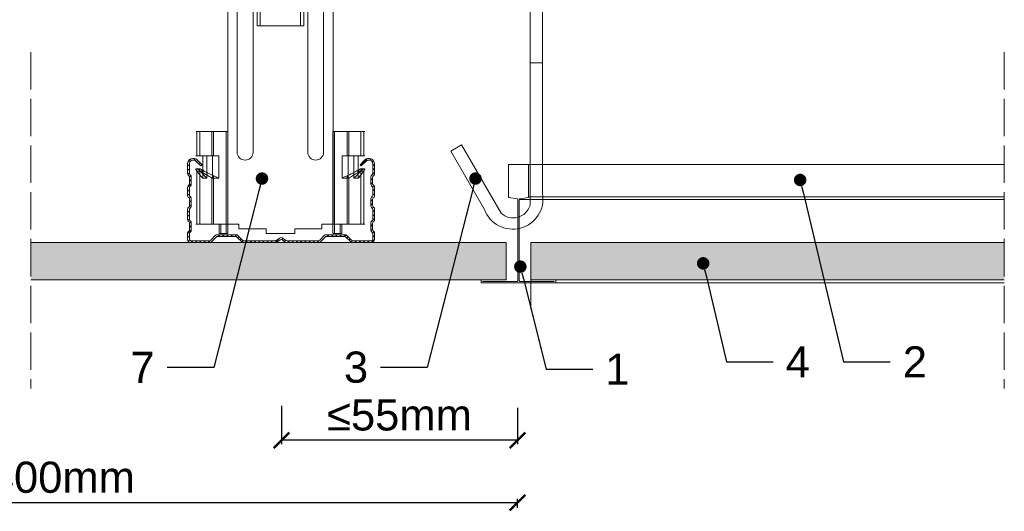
# Model space of a CAD drawing. Header units: millimetres. Extents: x 2137 to 2663, y 1495 to 2104.
# Tile 2 of 3: x 2347 to 2663, y 1787 to 1944. Entities that reach past the tile are written whole.
import ezdxf
from ezdxf import colors
from ezdxf.entities.mleader import LeaderData, LeaderLine
from ezdxf.math import Vec2, Vec3

# ---------------------------------------------------------------- set-up
doc = ezdxf.new("R2010")
doc.units = ezdxf.units.MM
doc.linetypes.add('ACAD_ISO02W100', pattern=[15, 12, -3])
doc.layers.get('0').update_dxf_attribs({"lineweight": 9})
doc.layers.get('Defpoints').update_dxf_attribs({"lineweight": 9})
for name, color, linetype, lineweight in [('_RIGIPS G-K', 7, 'Continuous', 9), ('_RIGIPS PROFIL', 7, 'Continuous', 9), ('_RIGIPS PŁYTA', 7, 'Continuous', 9), ('PRZERYWANA', 7, 'ACAD_ISO02W100', 9), ('wełna', 7, 'BATTING', 5), ('WYMIARY', 7, 'Continuous', 9)]:
    doc.layers.add(name, color=color, linetype=linetype, lineweight=lineweight)
doc.styles.get("Standard").update_dxf_attribs({"font": 'arial.ttf'})
doc.linetypes.add('BATTING', pattern='A,0.00254,-2.54,[134,ltypeshp.shx,S=2.54,R=0,X=-2.54,Y=0],-5.08,[134,ltypeshp.shx,S=2.54,R=180,X=2.54,Y=0],-2.54', length=10.16254)
doc.dimstyles.new('ISO-25', dxfattribs={"dimtxt": 2.5, "dimasz": 2.5, "dimexe": 1.25, "dimexo": 0.625, "dimtad": 1, "dimtxsty": 'Standard', "dimcen": 2.5, "dimadec": 0, "dimazin": 0, "dimtfac": 1, "dimtmove": 0, "dimatfit": 3, "dimfxl": 1, "dimarcsym": 0})

# ---------------------------------------------------------------- blocks, each defined once
blk = doc.blocks.new('T24')
at = {"layer": '_RIGIPS PROFIL'}
for p, q in [((302.61, -139.67), (302.61, -129.54)), ((302.81, -129.34), (308.91, -129.34)), ((309.11, -129.54), (309.11, -139.67)), ((305.45, -140.31), (302.78, -139.87)), ((305.61, -140.51), (305.61, -166.64)), ((306.11, -140.51), (306.11, -166.64)), ((308.95, -139.87), (306.28, -140.31)), ((293.86, -167.24), (293.86, -166.44)), ((293.96, -166.34), (294.86, -166.34)), ((293.96, -167.34), (317.76, -167.34)), ((294.36, -166.84), (305.41, -166.84)), ((306.31, -166.84), (317.36, -166.84)), ((317.76, -166.34), (316.86, -166.34)), ((317.86, -167.24), (317.86, -166.44))]:
    blk.add_line(p, q, dxfattribs=at)
for centre, radius, start, end in [((302.81, -129.54), 0.2, 90, 180), ((308.91, -129.54), 0.2, 0, 90), ((302.81, -139.67), 0.2, 180, 260.5377), ((305.41, -140.51), 0.2, 0, 80.5377), ((306.31, -140.51), 0.2, 99.4623, 180), ((308.91, -139.67), 0.2, 279.4623, 0), ((293.96, -166.44), 0.1, 90, 180), ((293.96, -167.24), 0.1, 180, 270), ((305.41, -166.64), 0.2, 270, 0), ((306.31, -166.64), 0.2, 180, 270), ((317.76, -166.44), 0.1, 0, 90), ((317.76, -167.24), 0.1, 270, 0)]:
    blk.add_arc(centre, radius, start, end, dxfattribs=at)
blk = doc.blocks.new('_Dot')
at = {"color": 0, "linetype": 'ByBlock', "lineweight": -2}
blk.add_line((-0.5, 0), (-1, 0), dxfattribs=at)
at = {"color": 0, "linetype": 'ByBlock', "const_width": 0.5}
blk.add_lwpolyline([(-0.25, 0, 1), (0.25, 0, 1)], format="xyb", close=True, dxfattribs=at)
blk = doc.blocks.new('wieszak noniuszowy widok')
for p, q in [((367.75, 93.63), (382.75, 93.63)), ((367.75, 3.63), (367.75, 93.63)), ((368.75, 3.63), (368.75, 93.63)), ((381.75, 3.63), (381.75, 93.63)), ((382.75, 3.63), (382.75, 93.63)), ((367.75, 42.47), (358.34, 42.47)), ((358.34, -30.29), (358.34, 42.47)), ((392.15, 42.47), (382.75, 42.47)), ((392.15, 42.47), (392.15, -30.29)), ((392.15, 42.47), (392.15, -30.29)), ((374.93, 39.42), (374.93, 35.32)), ((361.34, -36.95), (361.34, 34.79)), ((361.34, 34.79), (361.34, -36.95)), ((366.47, 34.79), (366.47, -36.95)), ((366.47, -36.95), (366.47, 34.79)), ((372.87, 37.38), (376.99, 37.38)), ((384.02, -36.95), (384.02, 34.79)), ((384.02, 34.79), (384.02, -36.95)), ((389.14, 34.79), (389.14, -36.95)), ((389.14, 34.79), (389.14, -36.95)), ((374.93, 19.27), (374.93, 15.17)), ((372.87, 17.23), (376.99, 17.23)), ((367.75, 3.63), (382.75, 3.63)), ((348.22, -30.29), (358.37, -30.29)), ((348.44, -30.29), (348.44, -38.17)), ((349.43, -30.29), (349.43, -38.17)), ((353.28, -30.29), (353.28, -38.17)), ((353.8, -30.29), (353.8, -38.17)), ((357.85, -30.29), (357.85, -63.08)), ((358.37, -30.29), (358.37, -63.08)), ((392.13, -30.29), (392.13, -63.08)), ((392.15, -30.29), (392.15, -60.01)), ((392.15, -30.29), (392.15, -60.01)), ((402.37, -30.29), (392.16, -30.29)), ((392.64, -30.29), (392.64, -63.08)), ((396.7, -30.29), (396.7, -38.17)), ((397.21, -30.29), (397.21, -38.17)), ((401.07, -30.29), (401.07, -38.17)), ((402.06, -30.29), (402.06, -38.17)), ((348.13, -38.17), (355.47, -38.17)), ((350.32, -38.17), (350.32, -45.34)), ((351.68, -45.34), (351.68, -38.17)), ((353.44, -45.34), (353.44, -38.17)), ((355.47, -38.17), (355.47, -45.34)), ((395.03, -45.34), (395.03, -38.17)), ((395.03, -38.17), (402.39, -38.17)), ((397.05, -38.17), (397.05, -45.34)), ((398.82, -38.17), (398.82, -45.34)), ((400.18, -45.34), (400.18, -38.17)), ((348.11, -42.32), (348.14, -42.29)), ((348.11, -42.37), (348.11, -42.32)), ((348.12, -42.43), (348.11, -42.37)), ((348.15, -42.51), (348.12, -42.43)), ((348.14, -42.29), (348.17, -42.28)), ((348.19, -42.61), (348.15, -42.51)), ((348.17, -42.28), (348.23, -42.28)), ((349.22, -42.28), (348.19, -42.28)), ((348.26, -42.72), (348.19, -42.61)), ((348.23, -42.28), (348.31, -42.3)), ((348.34, -42.84), (348.26, -42.72)), ((348.31, -42.3), (348.41, -42.34)), ((348.45, -43), (348.34, -42.84)), ((348.41, -42.34), (348.53, -42.39)), ((348.44, -42.99), (348.44, -60.01)), ((348.58, -43.18), (348.45, -43)), ((349.57, -43.07), (348.5, -43.07)), ((348.53, -42.39), (348.66, -42.46)), ((348.72, -43.37), (348.58, -43.18)), ((348.66, -42.46), (348.81, -42.54)), ((348.89, -43.59), (348.72, -43.37)), ((348.81, -42.54), (348.96, -42.63)), ((349.08, -43.83), (348.89, -43.59)), ((348.96, -42.63), (349.14, -42.73)), ((349.28, -44.08), (349.08, -43.83)), ((349.15, -42.29), (349.13, -42.32)), ((349.13, -42.32), (349.13, -42.36)), ((349.13, -42.36), (349.14, -42.41)), ((349.14, -42.41), (349.16, -42.47)), ((349.14, -42.73), (349.38, -42.88)), ((349.18, -42.28), (349.15, -42.29)), ((349.16, -42.47), (349.19, -42.54)), ((349.22, -42.28), (349.18, -42.28)), ((349.19, -42.54), (349.24, -42.62)), ((349.28, -42.28), (349.22, -42.28)), ((349.24, -42.62), (349.3, -42.71)), ((349.34, -42.29), (349.28, -42.28)), ((349.49, -44.34), (349.28, -44.08)), ((349.3, -42.71), (349.44, -42.91)), ((349.43, -42.32), (349.34, -42.29)), ((349.38, -42.88), (349.66, -43.05)), ((349.52, -42.35), (349.43, -42.32)), ((349.43, -42.9), (349.43, -60.01)), ((349.44, -42.91), (349.55, -43.05)), ((349.62, -42.4), (349.52, -42.35)), ((349.55, -43.05), (349.68, -43.2)), ((349.74, -42.46), (349.62, -42.4)), ((349.66, -43.05), (349.96, -43.25)), ((350.92, -43.07), (349.68, -43.07)), ((349.68, -43.2), (349.82, -43.37)), ((349.88, -42.52), (349.74, -42.46)), ((349.82, -43.37), (349.98, -43.56)), ((350.03, -42.6), (349.88, -42.52)), ((349.96, -43.25), (350.28, -43.46)), ((349.98, -43.56), (350.15, -43.76)), ((350.2, -42.69), (350.03, -42.6)), ((350.15, -43.76), (350.34, -43.96)), ((350.38, -42.79), (350.2, -42.69)), ((350.28, -43.46), (350.63, -43.68)), ((350.34, -43.96), (350.54, -44.17)), ((350.58, -42.89), (350.38, -42.79)), ((350.54, -44.17), (350.75, -44.4)), ((350.78, -43), (350.58, -42.89)), ((350.63, -43.68), (350.99, -43.91)), ((351, -43.12), (350.78, -43)), ((350.99, -43.91), (351.36, -44.14)), ((351.23, -43.25), (351, -43.12)), ((351.48, -43.37), (351.23, -43.25)), ((351.36, -44.14), (351.74, -44.37)), ((351.99, -43.64), (351.48, -43.37)), ((352.52, -43.92), (351.99, -43.64)), ((353.08, -44.19), (352.52, -43.92)), ((353.43, -44.35), (353.08, -44.19)), ((397.42, -44.19), (397.07, -44.35)), ((397.98, -43.92), (397.42, -44.19)), ((398.51, -43.64), (397.98, -43.92)), ((399.02, -43.37), (398.51, -43.64)), ((398.76, -44.37), (399.13, -44.14)), ((399.26, -43.25), (399.02, -43.37)), ((399.13, -44.14), (399.51, -43.91)), ((399.49, -43.12), (399.26, -43.25)), ((399.71, -43), (399.49, -43.12)), ((399.51, -43.91), (399.87, -43.68)), ((399.58, -43.07), (400.82, -43.07)), ((399.92, -42.89), (399.71, -43)), ((399.74, -44.4), (399.96, -44.17)), ((399.87, -43.68), (400.21, -43.46)), ((400.12, -42.79), (399.92, -42.89)), ((399.96, -44.17), (400.16, -43.96)), ((400.3, -42.69), (400.12, -42.79)), ((400.16, -43.96), (400.35, -43.76)), ((400.21, -43.46), (400.54, -43.25)), ((400.46, -42.6), (400.3, -42.69)), ((400.35, -43.76), (400.52, -43.56)), ((400.62, -42.52), (400.46, -42.6)), ((400.52, -43.56), (400.68, -43.37)), ((400.54, -43.25), (400.84, -43.05)), ((400.76, -42.46), (400.62, -42.52)), ((400.68, -43.37), (400.82, -43.2)), ((400.88, -42.4), (400.76, -42.46)), ((400.82, -43.2), (400.95, -43.05)), ((400.84, -43.05), (401.12, -42.88)), ((400.98, -42.35), (400.88, -42.4)), ((400.93, -43.07), (402, -43.07)), ((400.95, -43.05), (401.06, -42.91)), ((401.07, -42.32), (400.98, -42.35)), ((401.22, -44.08), (401.01, -44.34)), ((401.06, -42.91), (401.2, -42.71)), ((401.15, -42.29), (401.07, -42.32)), ((401.07, -42.9), (401.07, -60.01)), ((401.12, -42.88), (401.36, -42.73)), ((401.22, -42.28), (401.15, -42.29)), ((401.2, -42.71), (401.26, -42.62)), ((401.27, -42.28), (401.22, -42.28)), ((401.42, -43.83), (401.22, -44.08)), ((401.26, -42.62), (401.3, -42.54)), ((401.32, -42.28), (401.27, -42.28)), ((401.27, -42.28), (402.31, -42.28)), ((401.3, -42.54), (401.34, -42.47)), ((401.35, -42.29), (401.32, -42.28)), ((401.34, -42.47), (401.36, -42.41)), ((401.36, -42.32), (401.35, -42.29)), ((401.37, -42.36), (401.36, -42.32)), ((401.36, -42.41), (401.37, -42.36)), ((401.36, -42.73), (401.54, -42.63)), ((401.61, -43.59), (401.42, -43.83)), ((401.54, -42.63), (401.69, -42.54)), ((401.77, -43.37), (401.61, -43.59)), ((401.69, -42.54), (401.84, -42.46)), ((401.92, -43.18), (401.77, -43.37)), ((401.84, -42.46), (401.97, -42.39)), ((402.05, -43), (401.92, -43.18)), ((401.97, -42.39), (402.09, -42.34)), ((402.16, -42.84), (402.05, -43)), ((402.06, -42.99), (402.06, -60.01)), ((402.09, -42.34), (402.18, -42.3)), ((402.24, -42.72), (402.16, -42.84)), ((402.18, -42.3), (402.26, -42.28)), ((402.3, -42.61), (402.24, -42.72)), ((402.26, -42.28), (402.33, -42.28)), ((402.35, -42.51), (402.3, -42.61)), ((402.33, -42.28), (402.36, -42.29)), ((402.38, -42.43), (402.35, -42.51)), ((402.36, -42.29), (402.39, -42.32)), ((402.39, -42.37), (402.38, -42.43)), ((402.39, -42.32), (402.39, -42.37)), ((349.72, -44.62), (349.49, -44.34)), ((350.01, -44.98), (349.72, -44.62)), ((350.32, -45.34), (350.01, -44.98)), ((351.68, -45.34), (350.32, -45.34)), ((350.75, -44.4), (350.97, -44.63)), ((350.97, -44.63), (351.19, -44.86)), ((351.19, -44.86), (351.43, -45.11)), ((351.43, -45.11), (351.68, -45.34)), ((351.74, -44.37), (352.07, -44.57)), ((352.07, -44.57), (352.41, -44.78)), ((352.41, -44.78), (352.77, -44.98)), ((352.77, -44.98), (353.14, -45.18)), ((353.14, -45.18), (353.28, -45.26)), ((353.28, -45.26), (353.36, -45.3)), ((353.28, -45.26), (353.28, -60.01)), ((353.36, -45.3), (353.44, -45.34)), ((353.8, -44.52), (353.43, -44.35)), ((355.47, -45.34), (353.44, -45.34)), ((354.66, -44.92), (353.8, -44.52)), ((353.8, -44.52), (353.8, -60.01)), ((355.47, -45.34), (354.66, -44.92)), ((395.84, -44.92), (395.03, -45.34)), ((395.03, -45.34), (397.05, -45.34)), ((396.7, -44.52), (395.84, -44.92)), ((397.07, -44.35), (396.7, -44.52)), ((396.7, -44.52), (396.7, -60.01)), ((397.05, -45.34), (397.13, -45.3)), ((397.13, -45.3), (397.21, -45.26)), ((397.21, -45.26), (397.36, -45.18)), ((397.21, -45.26), (397.21, -60.01)), ((397.36, -45.18), (397.73, -44.98)), ((397.73, -44.98), (398.09, -44.78)), ((398.09, -44.78), (398.43, -44.57)), ((398.43, -44.57), (398.76, -44.37)), ((398.82, -45.34), (399.07, -45.11)), ((398.82, -45.34), (400.18, -45.34)), ((399.07, -45.11), (399.3, -44.86)), ((399.3, -44.86), (399.53, -44.63)), ((399.53, -44.63), (399.74, -44.4)), ((400.49, -44.98), (400.18, -45.34)), ((400.78, -44.62), (400.49, -44.98)), ((401.01, -44.34), (400.78, -44.62)), ((348.11, -60.01), (361.93, -60.01)), ((355.57, -63.08), (355.57, -60.01)), ((356.08, -60.01), (356.08, -63.08)), ((361.93, -60.01), (361.93, -61.55)), ((361.93, -60.01), (361.93, -61.55)), ((388.57, -60.01), (388.57, -61.55)), ((402.39, -60.01), (388.57, -60.01)), ((388.57, -60.01), (388.57, -61.55)), ((394.42, -63.08), (394.42, -60.01)), ((394.93, -60.01), (394.93, -63.08)), ((357.85, -63.08), (355.57, -63.08)), ((356.08, -63.08), (355.57, -63.08)), ((356.08, -63.08), (358.37, -63.08)), ((358.37, -63.08), (357.85, -63.08)), ((370.64, -61.55), (361.93, -61.55)), ((370.64, -61.55), (370.64, -63.08)), ((370.64, -61.55), (370.64, -63.08)), ((379.86, -63.08), (370.64, -63.08)), ((370.64, -63.08), (379.86, -63.08)), ((388.57, -61.55), (379.86, -61.55)), ((379.86, -61.55), (379.86, -63.08)), ((379.86, -61.55), (379.86, -63.08)), ((392.13, -63.08), (394.42, -63.08)), ((392.64, -63.08), (392.13, -63.08)), ((394.93, -63.08), (392.64, -63.08)), ((394.93, -63.08), (394.42, -63.08))]:
    blk.add_line(p, q)
for centre, radius in [((375.25, 83.63), 2.81), ((374.93, 37.38), 2.06), ((374.93, 37.38), 1.46), ((374.93, 26.11), 2.81), ((374.93, 17.23), 2.06), ((374.93, 17.23), 1.46)]:
    blk.add_circle(centre, radius)
for centre, start, end in [((363.91, 34.79), 0, 180), ((386.58, 34.79), 0, 180), ((363.91, -36.95), 180, 0), ((386.58, -36.95), 180, 0)]:
    blk.add_arc(centre, 2.56, start, end)
blk = doc.blocks.new('CD 60 ULTRASTIL')
h = blk.add_hatch()
h.set_pattern_fill('ANSI31', color=256, scale=0.3, style=0)
h.paths.add_polyline_path([(542.88, 684.5, -0.302776), (543.49, 684.5), (544.54, 683.79, 0.148069), (544.85, 683.7), (555.42, 683.7, 0.198912), (555.81, 683.86), (557.38, 685.44, -0.198912), (557.77, 685.6), (563.59, 685.6, -0.198912), (563.98, 685.44), (565.55, 683.86, 0.198912), (565.94, 683.7), (572.18, 683.7, 0.414214), (573.18, 684.7), (573.18, 686.74, 0.198912), (573.02, 687.12), (572.74, 687.4, -0.198912), (572.58, 687.79), (572.58, 689.87, -0.198912), (572.74, 690.26), (573.02, 690.54, 0.198912), (573.18, 690.93), (573.18, 694.47, 0.198912), (573.02, 694.86), (572.74, 695.14, -0.198912), (572.58, 695.53), (572.58, 697.61, -0.198912), (572.74, 698), (573.02, 698.28, 0.198912), (573.18, 698.67), (573.18, 701.47, 0.198912), (573.02, 701.86), (572.74, 702.14, -0.198912), (572.58, 702.53), (572.58, 704.61, -0.198912), (572.74, 705), (573.02, 705.28, 0.198912), (573.18, 705.67), (573.18, 708.9, 0.666128), (570.12, 710.18), (568.55, 708.63), (568.93, 708.24), (570.5, 709.79, -0.666128), (572.63, 708.9), (572.63, 705.9, -0.198912), (572.47, 705.51), (572.19, 705.23, 0.198912), (572.03, 704.84), (572.03, 702.3, 0.198912), (572.19, 701.91), (572.47, 701.63, -0.198912), (572.63, 701.25), (572.63, 698.9, -0.198912), (572.47, 698.51), (572.19, 698.23, 0.198912), (572.03, 697.84), (572.03, 695.3, 0.198912), (572.19, 694.91), (572.47, 694.63, -0.198912), (572.63, 694.25), (572.63, 691.16, -0.198912), (572.47, 690.77), (572.19, 690.49, 0.198912), (572.03, 690.1), (572.03, 687.56, 0.198912), (572.19, 687.17), (572.47, 686.9, -0.198912), (572.63, 686.51), (572.63, 684.7, -0.414214), (572.18, 684.25), (566.17, 684.25, -0.198912), (565.78, 684.41), (564.2, 685.99, 0.198912), (563.82, 686.15), (557.55, 686.15, 0.198912), (557.16, 685.99), (555.58, 684.41, -0.198912), (555.19, 684.25), (545.01, 684.25, -0.148069), (544.71, 684.34), (543.49, 685.16, 0.302776), (542.88, 685.16), (541.65, 684.34, -0.148069), (541.35, 684.25), (531.17, 684.25, -0.198912), (530.78, 684.41), (529.2, 685.99, 0.198912), (528.82, 686.15), (522.55, 686.15, 0.198912), (522.16, 685.99), (520.58, 684.41, -0.198912), (520.19, 684.25), (514.18, 684.25, -0.414214), (513.73, 684.7), (513.73, 686.51, -0.198912), (513.89, 686.9), (514.17, 687.17, 0.198912), (514.33, 687.56), (514.33, 690.1, 0.198912), (514.17, 690.49), (513.89, 690.77, -0.198912), (513.73, 691.16), (513.73, 694.25, -0.198912), (513.89, 694.63), (514.17, 694.91, 0.198912), (514.33, 695.3), (514.33, 697.84, 0.198912), (514.17, 698.23), (513.89, 698.51, -0.198912), (513.73, 698.9), (513.73, 701.25, -0.198912), (513.89, 701.63), (514.17, 701.91, 0.198912), (514.33, 702.3), (514.33, 704.84, 0.198912), (514.17, 705.23), (513.89, 705.51, -0.198912), (513.73, 705.9), (513.73, 708.9, -0.666128), (515.86, 709.79), (517.43, 708.24), (517.81, 708.63), (516.25, 710.18, 0.666128), (513.18, 708.9), (513.18, 705.67, 0.198912), (513.34, 705.28), (513.62, 705, -0.198912), (513.78, 704.61), (513.78, 702.53, -0.198912), (513.62, 702.14), (513.34, 701.86, 0.198912), (513.18, 701.47), (513.18, 698.67, 0.198912), (513.34, 698.28), (513.62, 698, -0.198912), (513.78, 697.61), (513.78, 695.53, -0.198912), (513.62, 695.14), (513.34, 694.86, 0.198912), (513.18, 694.47), (513.18, 690.93, 0.198912), (513.34, 690.54), (513.62, 690.26, -0.198912), (513.78, 689.87), (513.78, 687.79, -0.198912), (513.62, 687.4), (513.34, 687.12, 0.198912), (513.18, 686.74), (513.18, 684.7, 0.414214), (514.18, 683.7), (520.42, 683.7, 0.198912), (520.81, 683.86), (522.38, 685.44, -0.198912), (522.77, 685.6), (528.59, 685.6, -0.198912), (528.98, 685.44), (530.55, 683.86, 0.198912), (530.94, 683.7), (541.51, 683.7, 0.148069), (541.82, 683.79)])
for p, q in [((513.18, 708.9), (513.18, 705.67)), ((513.73, 708.9), (513.73, 705.9)), ((515.86, 709.79), (517.43, 708.24)), ((516.25, 710.18), (517.81, 708.63)), ((517.43, 708.24), (517.81, 708.63)), ((570.12, 710.18), (568.55, 708.63)), ((568.93, 708.24), (568.55, 708.63)), ((570.5, 709.79), (568.93, 708.24)), ((572.63, 708.9), (572.63, 705.9)), ((573.18, 708.9), (573.18, 705.67)), ((513.34, 705.28), (513.62, 705)), ((513.89, 705.51), (514.17, 705.23)), ((572.47, 705.51), (572.19, 705.23)), ((573.02, 705.28), (572.74, 705)), ((513.34, 701.86), (513.62, 702.14)), ((513.78, 704.61), (513.78, 702.53)), ((513.89, 701.63), (514.17, 701.91)), ((514.33, 704.84), (514.33, 702.3)), ((572.03, 704.84), (572.03, 702.3)), ((572.47, 701.63), (572.19, 701.91)), ((572.58, 704.61), (572.58, 702.53)), ((573.02, 701.86), (572.74, 702.14)), ((513.18, 698.67), (513.18, 701.47)), ((513.73, 698.9), (513.73, 701.25)), ((572.63, 698.9), (572.63, 701.25)), ((573.18, 698.67), (573.18, 701.47)), ((513.34, 698.28), (513.62, 698)), ((513.78, 697.61), (513.78, 695.53)), ((513.89, 698.51), (514.17, 698.23)), ((514.33, 697.84), (514.33, 695.3)), ((572.03, 697.84), (572.03, 695.3)), ((572.47, 698.51), (572.19, 698.23)), ((572.58, 697.61), (572.58, 695.53)), ((573.02, 698.28), (572.74, 698)), ((513.18, 694.47), (513.18, 690.93)), ((513.34, 694.86), (513.62, 695.14)), ((513.73, 694.25), (513.73, 691.16)), ((513.89, 694.63), (514.17, 694.91)), ((572.47, 694.63), (572.19, 694.91)), ((572.63, 694.25), (572.63, 691.16)), ((573.02, 694.86), (572.74, 695.14)), ((573.18, 694.47), (573.18, 690.93)), ((513.34, 690.54), (513.62, 690.26)), ((513.78, 689.87), (513.78, 687.79)), ((513.89, 690.77), (514.17, 690.49)), ((514.33, 690.1), (514.33, 687.56)), ((572.03, 690.1), (572.03, 687.56)), ((572.47, 690.77), (572.19, 690.49)), ((572.58, 689.87), (572.58, 687.79)), ((573.02, 690.54), (572.74, 690.26)), ((513.18, 686.74), (513.18, 684.7)), ((513.34, 687.12), (513.62, 687.4)), ((513.73, 686.51), (513.73, 684.7)), ((513.89, 686.9), (514.17, 687.17)), ((520.58, 684.41), (522.16, 685.99)), ((522.55, 686.15), (528.82, 686.15)), ((530.78, 684.41), (529.2, 685.99)), ((555.58, 684.41), (557.16, 685.99)), ((557.55, 686.15), (563.82, 686.15)), ((565.78, 684.41), (564.2, 685.99)), ((572.47, 686.9), (572.19, 687.17)), ((572.63, 686.51), (572.63, 684.7)), ((573.02, 687.12), (572.74, 687.4)), ((573.18, 686.74), (573.18, 684.7)), ((514.18, 684.25), (520.19, 684.25)), ((514.18, 683.7), (520.42, 683.7)), ((520.81, 683.86), (522.38, 685.44)), ((528.59, 685.6), (522.77, 685.6)), ((530.55, 683.86), (528.98, 685.44)), ((530.94, 683.7), (541.51, 683.7)), ((531.17, 684.25), (541.35, 684.25)), ((541.65, 684.34), (542.88, 685.16)), ((541.82, 683.79), (542.88, 684.5)), ((544.71, 684.34), (543.49, 685.16)), ((544.54, 683.79), (543.49, 684.5)), ((544.85, 683.7), (555.42, 683.7)), ((545.01, 684.25), (555.19, 684.25)), ((555.81, 683.86), (557.38, 685.44)), ((557.77, 685.6), (563.59, 685.6)), ((565.55, 683.86), (563.98, 685.44)), ((565.94, 683.7), (572.18, 683.7)), ((566.17, 684.25), (572.18, 684.25))]:
    blk.add_line(p, q)
for centre, radius, start, end in [((514.98, 708.9), 1.8, 45.3251, 180), ((514.98, 708.9), 1.25, 45.3251, 180), ((571.38, 708.9), 1.8, 360, 134.6749), ((571.38, 708.9), 1.25, 360, 134.6749), ((513.73, 705.67), 0.55, 180, 225), ((513.23, 704.61), 0.55, 0, 45), ((514.28, 705.9), 0.55, 180, 225), ((513.78, 704.84), 0.55, 0, 45), ((572.58, 704.84), 0.55, 135, 180), ((572.08, 705.9), 0.55, 315, 0), ((573.13, 704.61), 0.55, 135, 180), ((572.63, 705.67), 0.55, 315, 0), ((513.73, 701.47), 0.55, 135, 180), ((513.23, 702.53), 0.55, 315, 0), ((513.78, 702.3), 0.55, 315, 0), ((572.58, 702.3), 0.55, 180, 225), ((573.13, 702.53), 0.55, 180, 225), ((572.63, 701.47), 0.55, 0, 45), ((513.73, 698.67), 0.55, 180, 225), ((514.28, 701.25), 0.55, 135, 180), ((514.28, 698.9), 0.55, 180, 225), ((572.08, 701.25), 0.55, 0, 45), ((572.08, 698.9), 0.55, 315, 0), ((572.63, 698.67), 0.55, 315, 0), ((513.23, 697.61), 0.55, 360, 45), ((513.23, 695.53), 0.55, 315, 0), ((513.78, 697.84), 0.55, 0, 45), ((572.58, 697.84), 0.55, 135, 180), ((573.13, 697.61), 0.55, 135, 180), ((573.13, 695.53), 0.55, 180, 225), ((513.73, 694.47), 0.55, 135, 180), ((514.28, 694.25), 0.55, 135, 180), ((513.78, 695.3), 0.55, 315, 0), ((572.58, 695.3), 0.55, 180, 225), ((572.08, 694.25), 0.55, 0, 45), ((572.63, 694.47), 0.55, 0, 45), ((513.73, 690.93), 0.55, 180, 225), ((513.23, 689.87), 0.55, 0, 45), ((514.28, 691.16), 0.55, 180, 225), ((513.78, 690.1), 0.55, 360, 45), ((572.58, 690.1), 0.55, 135, 180), ((572.08, 691.16), 0.55, 315, 0), ((573.13, 689.87), 0.55, 135, 180), ((572.63, 690.93), 0.55, 315, 0), ((513.73, 686.74), 0.55, 135, 180), ((513.23, 687.79), 0.55, 315, 0), ((514.28, 686.51), 0.55, 135, 180), ((513.78, 687.56), 0.55, 315, 360), ((522.55, 685.6), 0.55, 90, 135), ((528.82, 685.6), 0.55, 45, 90), ((557.55, 685.6), 0.55, 90, 135), ((563.82, 685.6), 0.55, 45, 90), ((572.58, 687.56), 0.55, 180, 225), ((572.08, 686.51), 0.55, 360, 45), ((573.13, 687.79), 0.55, 180, 225), ((572.63, 686.74), 0.55, 360, 45), ((514.18, 684.7), 1, 180, 270), ((514.18, 684.7), 0.45, 180, 270), ((520.19, 684.8), 0.55, 270, 315), ((520.42, 684.25), 0.55, 270, 315), ((522.77, 685.05), 0.55, 90, 135), ((528.59, 685.05), 0.55, 45, 90), ((530.94, 684.25), 0.55, 225, 270), ((531.17, 684.8), 0.55, 225, 270), ((541.35, 684.8), 0.55, 270, 303.6901), ((541.51, 684.25), 0.55, 270, 303.6901), ((543.18, 684.7), 0.55, 56.3099, 123.6901), ((543.18, 684.04), 0.55, 56.3099, 123.6901), ((544.85, 684.25), 0.55, 236.3099, 270), ((545.01, 684.8), 0.55, 236.3099, 270), ((555.19, 684.8), 0.55, 270, 315), ((555.42, 684.25), 0.55, 270, 315), ((557.77, 685.05), 0.55, 90, 135), ((563.59, 685.05), 0.55, 45, 90), ((565.94, 684.25), 0.55, 225, 270), ((566.17, 684.8), 0.55, 225, 270), ((572.18, 684.7), 1, 270, 0), ((572.18, 684.7), 1, 270, 360), ((572.18, 684.7), 0.45, 270, 360)]:
    blk.add_arc(centre, radius, start, end)
blk = doc.blocks.new('_ArchTick')
at = {"color": 0, "linetype": 'ByBlock', "const_width": 0.15}
blk.add_lwpolyline([(-0.5, -0.5), (0.5, 0.5)], dxfattribs=at)
blk = doc.blocks.new('*D14')
at = {"layer": 'Defpoints', "color": 0, "transparency": 16777216}
for p in [(2431.16, 1821.03), (2506.96, 1820.41), (2431.16, 1809.3)]:
    blk.add_point(p, dxfattribs=at)
at = {"layer": 'WYMIARY', "color": 0, "lineweight": -2, "transparency": 16777216}
for p, q in [((2431.16, 1820.41), (2431.16, 1808.05)), ((2506.96, 1819.78), (2506.96, 1808.05)), ((2506.96, 1809.3), (2431.16, 1809.3))]:
    blk.add_line(p, q, dxfattribs=at)
at = {"layer": 'WYMIARY', "color": 0, "lineweight": -2, "transparency": 16777216, "xscale": 5, "yscale": 5, "zscale": 5, "rotation": 180}
blk.add_blockref('_ArchTick', (2431.16, 1809.3), dxfattribs=at)
at = {"layer": 'WYMIARY', "color": 0, "lineweight": -2, "transparency": 16777216, "xscale": 5, "yscale": 5, "zscale": 5}
blk.add_blockref('_ArchTick', (2506.96, 1809.3), dxfattribs=at)
at = {"layer": 'WYMIARY', "color": 0, "transparency": 16777216, "insert": (2469.06, 1817.39), "char_height": 10, "attachment_point": 5}
blk.add_mtext('≤55mm', dxfattribs=at)
blk = doc.blocks.new('*D15')
at = {"layer": 'Defpoints', "color": 0, "transparency": 16777216}
for p in [(2207.02, 1789.28), (2207.02, 1787.63), (2506.96, 1787)]:
    blk.add_point(p, dxfattribs=at)
at = {"layer": 'WYMIARY', "color": 0, "lineweight": -2, "transparency": 16777216}
for p, q in [((2207.02, 1788.25), (2207.02, 1790.53)), ((2506.96, 1789.28), (2207.02, 1789.28)), ((2506.96, 1787.63), (2506.96, 1790.53))]:
    blk.add_line(p, q, dxfattribs=at)
at = {"layer": 'WYMIARY', "color": 0, "lineweight": -2, "transparency": 16777216, "xscale": 5, "yscale": 5, "zscale": 5, "rotation": 180}
blk.add_blockref('_ArchTick', (2207.02, 1789.28), dxfattribs=at)
at = {"layer": 'WYMIARY', "color": 0, "lineweight": -2, "transparency": 16777216, "xscale": 5, "yscale": 5, "zscale": 5}
blk.add_blockref('_ArchTick', (2506.96, 1789.28), dxfattribs=at)
at = {"layer": 'WYMIARY', "color": 0, "transparency": 16777216, "insert": (2356.99, 1797.39), "char_height": 10, "attachment_point": 5}
blk.add_mtext('≤400mm', dxfattribs=at)

msp = doc.modelspace()

# ---------------------------------------------------------------- hatches: boundary and pattern name
at = {"layer": '_RIGIPS PŁYTA'}
h = msp.add_hatch(dxfattribs=at)
h.set_pattern_fill('AR-SAND', color=254, scale=0.1)
h.set_pattern_definition([(37.5, (2393.192, 3014.768), (-0.160003, 4.894132), [0, -3.8608, 0, -4.318, 0, -4.1275]), (7.5, (2393.192, 3014.768), (4.495233, 7.16825), [0, -2.0828, 0, -3.4798, 0, -1.3335]), (327.5, (2390.0677, 3014.768), (7.909924, 0.014372), [0, -1.27, 0, -4.572, 0, -5.969]), (317.5, (2390.068, 3014.768), (7.635565, 2.229293), [0, -0.635, 0, -2.9972, 0, -3.429])])
edge = h.paths.add_edge_path()
edge.add_line((2219.641, 1869.289), (2219.104, 1869.606))
edge.add_line((2219.104, 1869.606), (2219.641, 1869.812))
edge.add_line((2219.641, 1869.812), (2219.641, 1870.915))
edge.add_line((2219.641, 1870.915), (2219.104, 1871.231))
edge.add_line((2219.104, 1871.231), (2219.641, 1871.438))
edge.add_line((2219.641, 1871.438), (2219.641, 1872.489))
edge.add_line((2219.641, 1872.489), (2219.086, 1872.816))
edge.add_line((2219.086, 1872.816), (2209.892, 1872.816))
edge.add_line((2209.892, 1872.816), (2209.892, 1860.816))
edge.add_line((2209.892, 1860.816), (2216.941, 1860.816))
edge.add_line((2216.941, 1860.816), (2216.941, 1861.281))
edge.add_ellipse((2216.438, 1863.906), major_axis=(-3.2, 0.175), ratio=0.8261341, start_angle=101.62284, end_angle=182.23417)
edge.add_line((2219.641, 1863.834), (2219.641, 1869.289))
h.paths.add_polyline_path([(2343.526, 1872.816), (2222.093, 1872.816), (2222.093, 1872.377), (2222.6, 1872.05), (2222.093, 1871.855), (2222.093, 1870.751), (2222.6, 1870.424), (2222.093, 1870.229), (2222.093, 1868.85), (2222.573, 1868.466), (2220.922, 1867.933), (2219.641, 1867.933), (2219.641, 1869.289), (2219.104, 1869.606), (2219.641, 1869.812), (2219.641, 1870.915), (2219.104, 1871.231), (2219.641, 1871.438), (2219.641, 1872.489), (2219.086, 1872.816), (2209.892, 1872.816), (2209.892, 1860.816), (2216.941, 1860.816), (2216.941, 1861.281), (2219.322, 1861.281), (2219.322, 1860.816), (2222.469, 1860.816), (2222.469, 1861.281), (2224.941, 1861.281), (2224.941, 1860.816), (2343.526, 1860.816)])
edge = h.paths.add_edge_path(flags=16)
edge.add_ellipse((2219.491, 1861.407), major_axis=(2.808, 0), ratio=0.8481764, start_angle=19.10695, end_angle=29.6538, ccw=False)
edge.add_ellipse((2219.491, 1861.407), major_axis=(2.808, 0), ratio=0.8481764, start_angle=29.6538, end_angle=41.30695, ccw=False)
h.paths.add_polyline_path([(2488.225, 1872.816), (2350.739, 1872.816), (2350.739, 1860.816), (2485.165, 1860.816)])
h.paths.add_polyline_path([(2503.296, 1872.816), (2488.225, 1872.816), (2485.165, 1860.816), (2503.296, 1860.816)])
h.paths.add_polyline_path([(2602.484, 1872.816), (2511.239, 1872.816), (2511.239, 1860.816), (2605.35, 1860.816)])
h.paths.add_polyline_path([(2663.239, 1872.816), (2602.484, 1872.816), (2605.35, 1860.816), (2663.239, 1860.816)])

# ---------------------------------------------------------------- linework, layer by layer
for p, q in [((2510.999, 2104.216), (2510.995, 1930.444)), ((2514.999, 2104.216), (2514.995, 1930.444)), ((2510.998, 2022.004), (2510.996, 1884.702)), ((2515.012, 2022.004), (2514.996, 1888.434)), ((2514.995, 1930.444), (2510.995, 1930.444)), ((2501.666, 1882.202), (2488.996, 1904.148)), ((2496.336, 1883.434), (2485.532, 1902.148))]:
    msp.add_line(p, q)
for centre, radius, start, end in [((2505.438, 1886.783), 9.699, 200.19809, 9.7997), ((2505.536, 1886.417), 5.722, 227.43539, 342.56245)]:
    msp.add_arc(centre, radius, start, end)
at = {"layer": '_RIGIPS PROFIL'}
for p, q in [((2504.217, 1897.816), (2663.239, 1897.816)), ((2510.517, 1887.486), (2663.239, 1887.486)), ((2507.517, 1886.647), (2663.239, 1886.647)), ((2495.367, 1859.816), (2663.239, 1859.816))]:
    msp.add_line(p, q, dxfattribs=at)
at = {"layer": '_RIGIPS PŁYTA'}
for p, q in [((2503.296, 1872.816), (2350.739, 1872.816)), ((2503.296, 1872.816), (2503.296, 1860.816)), ((2511.239, 1872.816), (2663.239, 1872.816)), ((2511.239, 1872.816), (2511.239, 1860.816)), ((2503.296, 1860.816), (2350.739, 1860.816)), ((2511.239, 1860.816), (2663.239, 1860.816))]:
    msp.add_line(p, q, dxfattribs=at)
at = {"layer": 'PRZERYWANA'}
for p, q in [((2350.739, 1933.921), (2350.739, 1825.893)), ((2663.239, 1933.921), (2663.239, 1825.893)), ((2511.239, 1860.816), (2511.239, 1851.385))]:
    msp.add_line(p, q, dxfattribs=at)
at = {"layer": 'wełna'}
msp.add_line((2485.532, 1902.148), (2488.996, 1904.148), dxfattribs=at)

# ---------------------------------------------------------------- block references
for name, p in [('wieszak noniuszowy widok', (2055.579, 1938.74)), ('CD 60 ULTRASTIL', (1887.869, 1189.115))]:
    msp.add_blockref(name, p)
at = {"layer": '_RIGIPS PROFIL'}
msp.add_blockref('T24', (2201.405, 2027.156), dxfattribs=at)

# ---------------------------------------------------------------- dimensions: what is measured, and where the dimension line sits
at = {"layer": 'WYMIARY'}
for base, p1, p2, text, picture, middle in [((2431.159, 1809.302), (2506.959, 1820.41), (2431.159, 1821.035), '≤55mm', '*D14', (2469.059, 1809.302)), ((2207.017, 1789.284), (2506.959, 1787.002), (2207.017, 1787.627), '≤400mm', '*D15', (2356.988, 1789.284))]:
    dim = msp.add_linear_dim(base=base, p1=p1, p2=p2, text=text, dimstyle='ISO-25', override={"dimtxt": 10, "dimasz": 5, "dimgap": 3, "dimblk1": 'ArchTick', "dimblk2": 'ArchTick', "dimsah": 1, "dimfxl": 12, "dimfxlon": 1}, dxfattribs=at)
    dim.commit()
    dim.dimension.update_dxf_attribs({"geometry": picture, "text_midpoint": middle, "dimtype": 160})

# ---------------------------------------------------------------- leaders
at = {"layer": '_RIGIPS G-K'}
ml = msp.add_multileader_mtext('Standard', dxfattribs=at)
ml.set_content('7', color=256)
ml.set_leader_properties()
ml.set_arrow_properties(name='DOT')
ml.build(insert=Vec2(0, 0))
ml.multileader.update_dxf_attribs({"dogleg_length": 15})
ctx = ml.context
ctx.base_point, ctx.char_height, ctx.landing_gap_size, ctx.plane_origin = Vec3(2379.992, 1832.702), 10, 4, Vec3(2444.462, 1963.311)
ctx.text_align_type = 2
notes = []
notes.append((ctx, [(0, (1, 1, 0), (2409.465, 1832.702), (-1, 0), 15, [(0, [(2424.92, 1893.303)], 0, [])])]))
ctx.mtext.insert, ctx.mtext.alignment, ctx.mtext.flow_direction = Vec3(2390.465, 1837.702), 3, 5
ml = msp.add_multileader_mtext('Standard', dxfattribs=at)
ml.set_content('3', color=256)
ml.set_leader_properties()
ml.set_arrow_properties(name='DOT')
ml.build(insert=Vec2(0, 0))
ml.multileader.update_dxf_attribs({"dogleg_length": 15})
ctx = ml.context
ctx.base_point, ctx.char_height, ctx.landing_gap_size, ctx.plane_origin = Vec3(2448.446, 1832.702), 10, 4, Vec3(2512.991, 1963.311)
ctx.text_align_type = 2
notes.append((ctx, [(0, (1, 1, 0), (2477.995, 1832.702), (-1, 0), 15, [(0, [(2493.45, 1893.303)], 0, [])])]))
ctx.mtext.insert, ctx.mtext.alignment, ctx.mtext.flow_direction = Vec3(2458.995, 1837.791), 3, 5
ml = msp.add_multileader_mtext('Standard', dxfattribs=at)
ml.set_content('2', color=256)
ml.set_leader_properties()
ml.set_arrow_properties(name='DOT')
ml.build(insert=Vec2(0, 0))
ml.multileader.update_dxf_attribs({"dogleg_length": 15})
ctx = ml.context
ctx.base_point, ctx.char_height, ctx.landing_gap_size, ctx.plane_origin = Vec3(2626.644, 1834.465), 10, 4, Vec3(2576.647, 1965.073)
notes.append((ctx, [(0, (1, 1, 0), (2611.644, 1834.465), (1, 0), 15, [(0, [(2597.696, 1892.86)], 0, [])])]))
ctx.mtext.insert, ctx.mtext.flow_direction = Vec3(2630.644, 1839.465), 5
ml = msp.add_multileader_mtext('Standard', dxfattribs=at)
ml.set_content('1', color=256)
ml.set_leader_properties()
ml.set_arrow_properties(name='DOT')
ml.build(insert=Vec2(0, 0))
ml.multileader.update_dxf_attribs({"dogleg_length": 15})
ctx = ml.context
ctx.base_point, ctx.char_height, ctx.landing_gap_size, ctx.plane_origin = Vec3(2531.141, 1832.115), 10, 4, Vec3(2481.144, 1962.724)
notes.append((ctx, [(0, (1, 1, 0), (2516.141, 1832.115), (1, 0), 15, [(0, [(2507.865, 1865.05)], 0, [])])]))
ctx.mtext.insert, ctx.mtext.flow_direction = Vec3(2535.141, 1837.115), 5
ml = msp.add_multileader_mtext('Standard', dxfattribs=at)
ml.set_content('4', color=256)
ml.set_leader_properties()
ml.set_arrow_properties(name='DOT')
ml.build(insert=Vec2(0, 0))
ml.multileader.update_dxf_attribs({"dogleg_length": 15})
ctx = ml.context
ctx.base_point, ctx.char_height, ctx.landing_gap_size, ctx.plane_origin = Vec3(2589.035, 1834.465), 10, 4, Vec3(2539.039, 1965.073)
notes.append((ctx, [(0, (1, 1, 0), (2574.035, 1834.465), (1, 0), 15, [(0, [(2566.565, 1866.1)], 0, [])])]))
ctx.mtext.insert, ctx.mtext.flow_direction = Vec3(2593.035, 1839.465), 5
for ctx, leaders in notes:
    for number, flags, end, landing, length, lines in leaders:
        leader = LeaderData()
        leader.index, (leader.has_last_leader_line, leader.has_dogleg_vector, leader.attachment_direction) = number, flags
        leader.last_leader_point, leader.dogleg_vector, leader.dogleg_length = Vec3(end), Vec3(landing), length
        for number, points, colour, breaks in lines:
            line = LeaderLine()
            line.index, line.vertices, line.color, line.breaks = number, Vec3.list(points), colors.encode_raw_color(colour), breaks
            leader.lines.append(line)
        ctx.leaders.append(leader)

doc.saveas('drawing.dxf')
